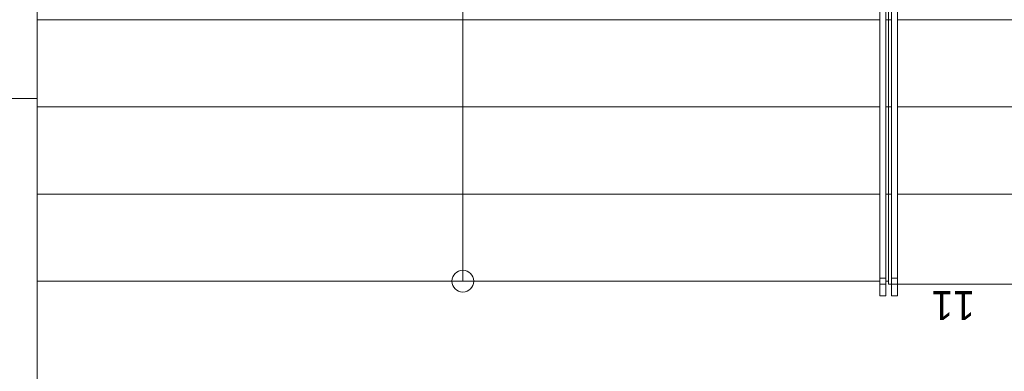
# Model space of a CAD drawing. Header units: millimetres. Extents: x -13540 to 53600, y -21460 to 10383.
# Tile 5 of 20: x -10960 to -7572, y -8180 to -6970. Entities that reach past the tile are written whole.
import ezdxf

# ---------------------------------------------------------------- set-up
doc = ezdxf.new("R2010")
doc.units = ezdxf.units.MM
doc.header["$MEASUREMENT"] = 0
doc.set_wipeout_variables(frame=1)
doc.linetypes.add('Wipeout_Contour', pattern=[1000, 0, -1000])
for name, color, linetype in [('02_Zdi VNĚJŠÍ - nosné.obálka', 7, 'Continuous'), ('04_Schodiště', 7, 'Continuous'), ('05_Zábradlí', 7, 'Continuous'), ('Otvory – Okna', 7, 'Continuous'), ('Výplně - Povrchové', 7, 'Continuous')]:
    doc.layers.add(name, color=color, linetype=linetype)

msp = doc.modelspace()

# ---------------------------------------------------------------- linework, layer by layer
at = {"layer": '04_Schodiště', "color": 251, "linetype": 'Continuous', "lineweight": 0}
for p, q in [((-10900, -4870), (-10900, -7870)), ((-7970, -4870), (-7970, -7870)), ((-7970, -7870), (-4900, -7870))]:
    msp.add_line(p, q, dxfattribs=at)

# ---------------------------------------------------------------- texts
at = {"layer": '04_Schodiště', "color": 251, "lineweight": 0, "insert": (-7673.4, -7954.1), "char_height": 100, "attachment_point": 4, "rotation": 180}
msp.add_mtext('\\A1;11', dxfattribs=at)

# ---------------------------------------------------------------- next in the draw order: wipeouts: each hides what was drawn before it
at = {"color": 251, "linetype": 'Wipeout_Contour', "lineweight": 0, "ltscale": 38662.488327}
msp.add_wipeout([(-7970, -6970), (-7970, -7270), (-4900, -7270), (-4900, -6970)], dxfattribs=at).dxf.layer = 'Výplně - Povrchové'

# ---------------------------------------------------------------- next in the draw order: linework, layer by layer
at = {"layer": '04_Schodiště', "color": 251, "linetype": 'Continuous', "lineweight": 0}
for p, q in [((-7970, -6970), (-7970, -7270)), ((-4900, -6970), (-7970, -6970)), ((-7970, -7270), (-4900, -7270))]:
    msp.add_line(p, q, dxfattribs=at)

# ---------------------------------------------------------------- next in the draw order: wipeouts: each hides what was drawn before it
at = {"color": 251, "linetype": 'Wipeout_Contour', "lineweight": 0, "ltscale": 39564.206603}
msp.add_wipeout([(-4900, -7270), (-7970, -7270), (-7970, -7570), (-4900, -7570)], dxfattribs=at).dxf.layer = 'Výplně - Povrchové'

# ---------------------------------------------------------------- next in the draw order: linework, layer by layer
at = {"layer": '04_Schodiště', "color": 251, "linetype": 'Continuous', "lineweight": 0}
for p, q in [((-4900, -7270), (-7970, -7270)), ((-7970, -7270), (-7970, -7570)), ((-7970, -7570), (-4900, -7570))]:
    msp.add_line(p, q, dxfattribs=at)

# ---------------------------------------------------------------- next in the draw order: wipeouts: each hides what was drawn before it
at = {"color": 251, "linetype": 'Wipeout_Contour', "lineweight": 0, "ltscale": 60968.646885}
msp.add_wipeout([(-4900, -7570), (-7970, -7570), (-7970, -7870), (-7970, -7880), (-4900, -7880), (-4900, -7870)], dxfattribs=at).dxf.layer = 'Výplně - Povrchové'

# ---------------------------------------------------------------- next in the draw order: linework, layer by layer
at = {"layer": '04_Schodiště', "color": 251, "linetype": 'Continuous', "lineweight": 0}
for p, q in [((-7970, -7870), (-7970, -4870)), ((-4900, -7570), (-7970, -7570)), ((-7970, -7570), (-7970, -7870)), ((-10900, -7870), (-7970, -7870)), ((-7970, -7870), (-7970, -7880)), ((-7970, -7880), (-4900, -7880))]:
    msp.add_line(p, q, dxfattribs=at)

# ---------------------------------------------------------------- next in the draw order: wipeouts: each hides what was drawn before it
at = {"color": 251, "linetype": 'Wipeout_Contour', "lineweight": 0, "ltscale": 48907.787113}
msp.add_wipeout([(-7970, -7570), (-10900, -7570), (-10900, -7870), (-7970, -7870)], dxfattribs=at).dxf.layer = 'Výplně - Povrchové'

# ---------------------------------------------------------------- next in the draw order: linework, layer by layer
at = {"layer": '04_Schodiště', "color": 251, "linetype": 'Continuous', "lineweight": 0}
for p, q in [((-7970, -7570), (-10900, -7570)), ((-10900, -7570), (-10900, -7870)), ((-7970, -7870), (-7970, -7570)), ((-10900, -7870), (-7970, -7870)), ((-10900, -7870), (-7970, -7870))]:
    msp.add_line(p, q, dxfattribs=at)
at = {"layer": '04_Schodiště', "color": 251, "linetype": 'Continuous', "lineweight": 0, "flags": 128}
msp.add_lwpolyline([(-9397.5, -7870, 1), (-9472.5, -7870, 1)], format="xyb", close=True, dxfattribs=at)

# ---------------------------------------------------------------- next in the draw order: texts
at = {"layer": '04_Schodiště', "color": 251, "lineweight": 0, "insert": (-8188, -7785.9), "char_height": 100, "attachment_point": 4}
msp.add_mtext('\\A1;1', dxfattribs=at)

# ---------------------------------------------------------------- next in the draw order: wipeouts: each hides what was drawn before it
at = {"color": 251, "linetype": 'Wipeout_Contour', "lineweight": 0, "ltscale": 48152.464937}
msp.add_wipeout([(-7970, -7270), (-10900, -7270), (-10900, -7570), (-7970, -7570)], dxfattribs=at).dxf.layer = 'Výplně - Povrchové'

# ---------------------------------------------------------------- next in the draw order: linework, layer by layer
at = {"layer": '04_Schodiště', "color": 251, "linetype": 'Continuous', "lineweight": 0}
for p, q in [((-7970, -7270), (-10900, -7270)), ((-10900, -7270), (-10900, -7570)), ((-7970, -7570), (-7970, -7270)), ((-10900, -7570), (-7970, -7570)), ((-9435, -7870), (-9435, -7570)), ((-9435, -7870), (-9435, -7570))]:
    msp.add_line(p, q, dxfattribs=at)

# ---------------------------------------------------------------- next in the draw order: wipeouts: each hides what was drawn before it
at = {"color": 251, "linetype": 'Wipeout_Contour', "lineweight": 0, "ltscale": 47415.333579}
msp.add_wipeout([(-7970, -6970), (-10900, -6970), (-10900, -7270), (-7970, -7270)], dxfattribs=at).dxf.layer = 'Výplně - Povrchové'

# ---------------------------------------------------------------- next in the draw order: linework, layer by layer
at = {"layer": '04_Schodiště', "color": 251, "linetype": 'Continuous', "lineweight": 0}
for p, q in [((-7970, -6970), (-10900, -6970)), ((-10900, -6970), (-10900, -7270)), ((-7970, -7270), (-7970, -6970)), ((-10900, -7270), (-7970, -7270))]:
    msp.add_line(p, q, dxfattribs=at)

# ---------------------------------------------------------------- next in the draw order: wipeouts: each hides what was drawn before it
at = {"color": 251, "linetype": 'Wipeout_Contour', "lineweight": 0, "ltscale": 46697.267443}
msp.add_wipeout([(-7970, -6670), (-10900, -6670), (-10900, -6970), (-7970, -6970)], dxfattribs=at).dxf.layer = 'Výplně - Povrchové'

# ---------------------------------------------------------------- next in the draw order: linework, layer by layer
at = {"layer": '04_Schodiště', "color": 251, "linetype": 'Continuous', "lineweight": 0}
for p, q in [((-10900, -4870), (-10900, -7870)), ((-7970, -7870), (-7970, -4870)), ((-9435, -7570), (-9435, -5170)), ((-9435, -7570), (-9435, -5170)), ((-10900, -6670), (-10900, -6970)), ((-7970, -6970), (-7970, -6670)), ((-10900, -6970), (-7970, -6970))]:
    msp.add_line(p, q, dxfattribs=at)

# ---------------------------------------------------------------- next in the draw order: wipeouts: each hides what was drawn before it
at = {"color": 251, "linetype": 'Wipeout_Contour', "lineweight": 0, "ltscale": 48907.787113}
msp.add_wipeout([(-7970, -7570), (-10900, -7570), (-10900, -7870), (-7970, -7870)], dxfattribs=at).dxf.layer = 'Výplně - Povrchové'

# ---------------------------------------------------------------- next in the draw order: linework, layer by layer
at = {"layer": '04_Schodiště', "color": 251, "linetype": 'Continuous', "lineweight": 0}
for p, q in [((-7970, -7570), (-10900, -7570)), ((-10900, -7570), (-10900, -7870)), ((-7970, -7870), (-7970, -7570)), ((-10900, -7870), (-7970, -7870))]:
    msp.add_line(p, q, dxfattribs=at)
at = {"layer": '04_Schodiště', "color": 251, "linetype": 'Continuous', "lineweight": 0, "flags": 128}
msp.add_lwpolyline([(-9397.5, -7870, 1), (-9472.5, -7870, 1)], format="xyb", close=True, dxfattribs=at)

# ---------------------------------------------------------------- next in the draw order: wipeouts: each hides what was drawn before it
at = {"color": 251, "linetype": 'Wipeout_Contour', "lineweight": 0, "ltscale": 48152.464937}
msp.add_wipeout([(-7970, -7270), (-10900, -7270), (-10900, -7570), (-7970, -7570)], dxfattribs=at).dxf.layer = 'Výplně - Povrchové'

# ---------------------------------------------------------------- next in the draw order: linework, layer by layer
at = {"layer": '04_Schodiště', "color": 251, "linetype": 'Continuous', "lineweight": 0}
for p, q in [((-7970, -7270), (-10900, -7270)), ((-10900, -7270), (-10900, -7570)), ((-7970, -7570), (-7970, -7270)), ((-10900, -7570), (-7970, -7570)), ((-9435, -7870), (-9435, -7570))]:
    msp.add_line(p, q, dxfattribs=at)

# ---------------------------------------------------------------- next in the draw order: wipeouts: each hides what was drawn before it
at = {"color": 251, "linetype": 'Wipeout_Contour', "lineweight": 0, "ltscale": 47415.333579}
msp.add_wipeout([(-7970, -6970), (-10900, -6970), (-10900, -7270), (-7970, -7270)], dxfattribs=at).dxf.layer = 'Výplně - Povrchové'

# ---------------------------------------------------------------- next in the draw order: linework, layer by layer
at = {"layer": '02_Zdi VNĚJŠÍ - nosné.obálka', "color": 251, "linetype": 'Continuous', "lineweight": 0}
msp.add_line((-11380, -7240.8), (-10900, -7240.8), dxfattribs=at)
at = {"layer": '02_Zdi VNĚJŠÍ - nosné.obálka', "color": 251, "linetype": 'Continuous', "lineweight": 0, "flags": 128}
msp.add_lwpolyline([(-10900, -8440.8), (-10900, -7240.8)], dxfattribs=at)
at = {"layer": '04_Schodiště', "color": 251, "linetype": 'Continuous', "lineweight": 0}
for p, q in [((-7970, -6970), (-10900, -6970)), ((-10900, -6970), (-10900, -7270)), ((-7970, -7270), (-7970, -6970)), ((-10900, -7270), (-7970, -7270))]:
    msp.add_line(p, q, dxfattribs=at)
at = {"layer": 'Otvory – Okna', "color": 251, "linetype": 'Continuous', "lineweight": 0}
msp.add_line((-11380, -7240.8), (-10900, -7240.8), dxfattribs=at)

# ---------------------------------------------------------------- next in the draw order: wipeouts: each hides what was drawn before it
at = {"color": 251, "linetype": 'Wipeout_Contour', "lineweight": 0, "ltscale": 46697.267443}
msp.add_wipeout([(-7970, -6670), (-10900, -6670), (-10900, -6970), (-7970, -6970)], dxfattribs=at).dxf.layer = 'Výplně - Povrchové'

# ---------------------------------------------------------------- next in the draw order: linework, layer by layer
at = {"layer": '04_Schodiště', "color": 251, "linetype": 'Continuous', "lineweight": 0}
for p, q in [((-9435, -7570), (-9435, -5170)), ((-10900, -6670), (-10900, -6970)), ((-7970, -6970), (-7970, -6670)), ((-10900, -6970), (-7970, -6970))]:
    msp.add_line(p, q, dxfattribs=at)
at = {"layer": 'Otvory – Okna', "color": 251, "linetype": 'Continuous', "lineweight": 0}
msp.add_line((-10900, -4940.8), (-10900, -7240.8), dxfattribs=at)

# ---------------------------------------------------------------- next in the draw order: wipeouts: each hides what was drawn before it
at = {"color": 251, "linetype": 'Wipeout_Contour', "lineweight": 0, "ltscale": 41144.313563}
msp.add_wipeout([(-8000, -7870), (-7980, -7870), (-7980, -4870), (-8000, -4870)], dxfattribs=at).dxf.layer = '05_Zábradlí'
at = {"color": 251, "linetype": 'Wipeout_Contour', "lineweight": 0, "ltscale": 41019.123917}
msp.add_wipeout([(-7940, -4870), (-7960, -4870), (-7960, -7870), (-7940, -7870)], dxfattribs=at).dxf.layer = '05_Zábradlí'

# ---------------------------------------------------------------- next in the draw order: linework, layer by layer
at = {"layer": '05_Zábradlí', "color": 251, "linetype": 'Continuous', "lineweight": 0}
for p, q in [((-8000, -4870), (-8000, -7870)), ((-7980, -7870), (-7980, -4870)), ((-7960, -4870), (-7960, -7870)), ((-7940, -7870), (-7940, -4870))]:
    msp.add_line(p, q, dxfattribs=at)

# ---------------------------------------------------------------- next in the draw order: wipeouts: each hides what was drawn before it
at = {"color": 251, "linetype": 'Wipeout_Contour', "lineweight": 0, "ltscale": 44930.430381}
msp.add_wipeout([(-7980, -7870), (-8000, -7870), (-8000, -7920), (-7980, -7920)], dxfattribs=at).dxf.layer = '05_Zábradlí'
at = {"color": 251, "linetype": 'Wipeout_Contour', "lineweight": 0, "ltscale": 44816.759735}
msp.add_wipeout([(-7940, -7870), (-7960, -7870), (-7960, -7920), (-7940, -7920)], dxfattribs=at).dxf.layer = '05_Zábradlí'

# ---------------------------------------------------------------- next in the draw order: linework, layer by layer
at = {"layer": '05_Zábradlí', "color": 251, "linetype": 'Continuous', "lineweight": 0}
for p, q in [((-8000, -7870), (-8000, -7920)), ((-7980, -7920), (-7980, -7870)), ((-7960, -7870), (-7960, -7920)), ((-7940, -7920), (-7940, -7870)), ((-8000, -7920), (-7980, -7920)), ((-7960, -7920), (-7940, -7920))]:
    msp.add_line(p, q, dxfattribs=at)

# ---------------------------------------------------------------- next in the draw order: wipeouts: each hides what was drawn before it
at = {"color": 251, "linetype": 'Wipeout_Contour', "lineweight": 0, "ltscale": 43504.849943}
msp.add_wipeout([(-8000, -7870), (-7980, -7870), (-7980, -6870), (-8000, -6870)], dxfattribs=at).dxf.layer = '05_Zábradlí'
at = {"color": 251, "linetype": 'Wipeout_Contour', "lineweight": 0, "ltscale": 43387.330035}
msp.add_wipeout([(-7940, -6870), (-7960, -6870), (-7960, -7870), (-7940, -7870)], dxfattribs=at).dxf.layer = '05_Zábradlí'

# ---------------------------------------------------------------- next in the draw order: linework, layer by layer
at = {"layer": '05_Zábradlí', "color": 251, "linetype": 'Continuous', "lineweight": 0}
for p, q in [((-8000, -6870), (-8000, -7870)), ((-7980, -7870), (-7980, -6870)), ((-7960, -6870), (-7960, -7870)), ((-7940, -7870), (-7940, -6870)), ((-8000, -7870), (-7980, -7870)), ((-7960, -7870), (-7940, -7870))]:
    msp.add_line(p, q, dxfattribs=at)

# ---------------------------------------------------------------- next in the draw order: wipeouts: each hides what was drawn before it
at = {"color": 251, "linetype": 'Wipeout_Contour', "lineweight": 0, "ltscale": 44860.154302}
msp.add_wipeout([(-8000, -7880), (-7980, -7880), (-7980, -7860), (-8000, -7860)], dxfattribs=at).dxf.layer = '05_Zábradlí'
at = {"color": 251, "linetype": 'Wipeout_Contour', "lineweight": 0, "ltscale": 44746.305367}
msp.add_wipeout([(-7940, -7860), (-7960, -7860), (-7960, -7880), (-7940, -7880)], dxfattribs=at).dxf.layer = '05_Zábradlí'

# ---------------------------------------------------------------- next in the draw order: linework, layer by layer
at = {"layer": '05_Zábradlí', "color": 251, "linetype": 'Continuous', "lineweight": 0, "flags": 128}
for points in [[(-8000, -7880), (-7980, -7880), (-7980, -7860), (-8000, -7860)], [(-7940, -7860), (-7960, -7860), (-7960, -7880), (-7940, -7880)]]:
    msp.add_lwpolyline(points, close=True, dxfattribs=at)

# ---------------------------------------------------------------- next in the draw order: wipeouts: each hides what was drawn before it
at = {"color": 251, "linetype": 'Wipeout_Contour', "lineweight": 0, "ltscale": 41144.313563}
msp.add_wipeout([(-8000, -7870), (-7980, -7870), (-7980, -4870), (-8000, -4870)], dxfattribs=at).dxf.layer = '05_Zábradlí'

# ---------------------------------------------------------------- next in the draw order: linework, layer by layer
at = {"layer": '05_Zábradlí', "color": 251, "linetype": 'Continuous', "lineweight": 0}
for p, q in [((-8000, -4870), (-8000, -7870)), ((-7980, -7870), (-7980, -4870))]:
    msp.add_line(p, q, dxfattribs=at)

# ---------------------------------------------------------------- next in the draw order: wipeouts: each hides what was drawn before it
at = {"color": 251, "linetype": 'Wipeout_Contour', "lineweight": 0, "ltscale": 44930.430381}
msp.add_wipeout([(-7980, -7870), (-8000, -7870), (-8000, -7920), (-7980, -7920)], dxfattribs=at).dxf.layer = '05_Zábradlí'

# ---------------------------------------------------------------- next in the draw order: linework, layer by layer
at = {"layer": '05_Zábradlí', "color": 251, "linetype": 'Continuous', "lineweight": 0}
for p, q in [((-8000, -7870), (-8000, -7920)), ((-7980, -7920), (-7980, -7870)), ((-8000, -7920), (-7980, -7920))]:
    msp.add_line(p, q, dxfattribs=at)

# ---------------------------------------------------------------- next in the draw order: wipeouts: each hides what was drawn before it
at = {"color": 251, "linetype": 'Wipeout_Contour', "lineweight": 0, "ltscale": 43504.849943}
msp.add_wipeout([(-8000, -7870), (-7980, -7870), (-7980, -6870), (-8000, -6870)], dxfattribs=at).dxf.layer = '05_Zábradlí'

# ---------------------------------------------------------------- next in the draw order: linework, layer by layer
at = {"layer": '05_Zábradlí', "color": 251, "linetype": 'Continuous', "lineweight": 0}
for p, q in [((-8000, -6870), (-8000, -7870)), ((-7980, -7870), (-7980, -6870)), ((-8000, -7870), (-7980, -7870))]:
    msp.add_line(p, q, dxfattribs=at)

# ---------------------------------------------------------------- next in the draw order: wipeouts: each hides what was drawn before it
at = {"color": 251, "linetype": 'Wipeout_Contour', "lineweight": 0, "ltscale": 44860.154302}
msp.add_wipeout([(-8000, -7880), (-7980, -7880), (-7980, -7860), (-8000, -7860)], dxfattribs=at).dxf.layer = '05_Zábradlí'

# ---------------------------------------------------------------- next in the draw order: linework, layer by layer
at = {"layer": '05_Zábradlí', "color": 251, "linetype": 'Continuous', "lineweight": 0, "flags": 128}
msp.add_lwpolyline([(-8000, -7880), (-7980, -7880), (-7980, -7860), (-8000, -7860)], close=True, dxfattribs=at)

doc.saveas('drawing.dxf')
